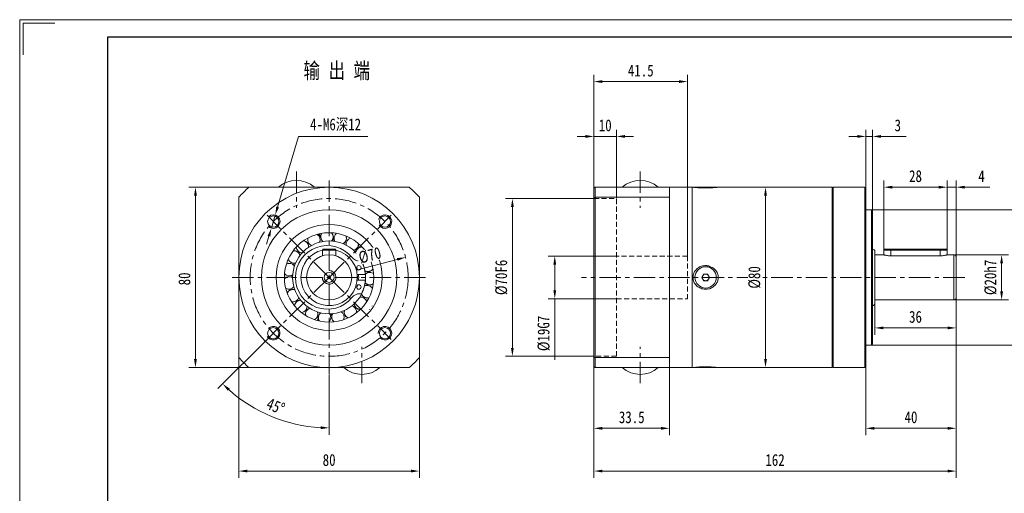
# Model space of a CAD drawing. Header units: millimetres. Extents: x -48 to 607, y -64 to 399.
# Tile 2 of 3: x -48 to 389, y 189 to 399. Entities that reach past the tile are written whole.
import ezdxf

# ---------------------------------------------------------------- set-up
doc = ezdxf.new("R2010")
doc.units = ezdxf.units.MM
doc.header["$LTSCALE"] = 1.5
doc.linetypes.add('CENTER', pattern=[10.16, 6.35, -1.27, 1.27, -1.27])
doc.linetypes.add('DASHED', pattern=[0.75, 0.5, -0.25])
doc.layers.get('0').update_dxf_attribs({"lineweight": 18})
for name, color, linetype, lineweight in [('1轮廓实线层', 7, 'Continuous', 18), ('2细线层', 4, 'Continuous', 18), ('3中心线层', 1, 'CENTER', 18), ('4虚线层', 6, 'DASHED', 18), ('7标注层', 4, 'Continuous', 18), ('细实线', 7, 'Continuous', 18)]:
    doc.layers.add(name, color=color, linetype=linetype, lineweight=lineweight)
doc.styles.add('PC_TEXTSTYLE', font='txt', dxfattribs={"width": 0.8})
doc.styles.add('TH_GBDIM', font='txt', dxfattribs={"width": 0.8})
doc.dimstyles.new('TH_GBDIM', dxfattribs={"dimscale": 1.5, "dimtxt": 3.5, "dimasz": 2.5, "dimexe": 2, "dimexo": 0, "dimgap": 1.5, "dimtad": 1, "dimdec": 1, "dimdsep": 46, "dimtxsty": 'TH_GBDIM', "dimcen": 2.5, "dimdle": 5, "dimclrd": 4, "dimclre": 4, "dimclrt": 3, "dimadec": 0, "dimazin": 2, "dimtfac": 0.714286, "dimtdec": 1, "dimtmove": 0, "dimatfit": 3, "dimfxl": 1, "dimtolj": 1, "dimarcsym": 0})

# ---------------------------------------------------------------- blocks, each defined once
blk = doc.blocks.new('*X3')
at = {"layer": '7标注层', "transparency": 16777216}
for points in [[(404.28, 310.54), (405.53, 310.54), (404.91, 314.29)], [(404.28, 258.04), (405.53, 258.04), (404.91, 254.29)]]:
    blk.add_hatch(color=4, dxfattribs=at).paths.add_polyline_path(points, flags=0)
at = {"layer": '7标注层', "color": 4, "transparency": 16777216}
for p, q in [((329.8, 314.29), (407.91, 314.29)), ((404.91, 310.54), (404.91, 258.04)), ((329.8, 254.29), (407.91, 254.29))]:
    blk.add_line(p, q, dxfattribs=at)
at = {"layer": '7标注层', "color": 3, "transparency": 16777216, "insert": (400.03, 284.29), "char_height": 5.25, "width": 28.98, "attachment_point": 5, "rotation": 90, "style": 'TH_GBDIM'}
blk.add_mtext('%%C60f6', dxfattribs=at)
blk = doc.blocks.new('*X4')
at = {"layer": '7标注层', "transparency": 16777216}
for points in [[(386.83, 290.54), (388.08, 290.54), (387.46, 294.29)], [(386.83, 278.04), (388.08, 278.04), (387.46, 274.29)]]:
    blk.add_hatch(color=4, dxfattribs=at).paths.add_polyline_path(points, flags=0)
at = {"layer": '7标注层', "color": 4, "transparency": 16777216}
for p, q in [((366.3, 294.29), (390.46, 294.29)), ((387.46, 278.04), (387.46, 290.54)), ((366.3, 274.29), (390.46, 274.29))]:
    blk.add_line(p, q, dxfattribs=at)
at = {"layer": '7标注层', "color": 3, "transparency": 16777216, "insert": (382.58, 284.29), "char_height": 5.25, "width": 28.9333, "attachment_point": 5, "rotation": 90, "style": 'TH_GBDIM'}
blk.add_mtext('%%C20h7', dxfattribs=at)
blk = doc.blocks.new('*X5')
at = {"layer": '7标注层', "transparency": 16777216}
for points in [[(170.04, 315.54), (171.29, 315.54), (170.67, 319.29)], [(170.04, 253.04), (171.29, 253.04), (170.67, 249.29)]]:
    blk.add_hatch(color=4, dxfattribs=at).paths.add_polyline_path(points, flags=0)
at = {"layer": '7标注层', "color": 4, "transparency": 16777216}
for p, q in [((206.8, 319.29), (167.67, 319.29)), ((170.67, 315.54), (170.67, 253.04)), ((206.8, 249.29), (167.67, 249.29))]:
    blk.add_line(p, q, dxfattribs=at)
at = {"layer": '7标注层', "color": 3, "transparency": 16777216, "insert": (165.79, 284.29), "char_height": 5.25, "width": 28.98, "attachment_point": 5, "rotation": 90, "style": 'TH_GBDIM'}
blk.add_mtext('%%C70F6', dxfattribs=at)
blk = doc.blocks.new('*X6')
at = {"layer": '7标注层', "transparency": 16777216}
for points in [[(203.05, 347.43), (203.05, 346.18), (206.8, 346.8)], [(220.55, 347.43), (220.55, 346.18), (216.8, 346.8)]]:
    blk.add_hatch(color=4, dxfattribs=at).paths.add_polyline_path(points, flags=0)
at = {"layer": '7标注层', "color": 4, "transparency": 16777216}
for p, q in [((206.8, 323.79), (206.8, 349.8)), ((216.8, 319.29), (216.8, 349.8)), ((203.05, 346.8), (199.3, 346.8)), ((206.8, 346.8), (216.8, 346.8)), ((220.55, 346.8), (224.3, 346.8))]:
    blk.add_line(p, q, dxfattribs=at)
at = {"layer": '7标注层', "color": 3, "transparency": 16777216, "insert": (211.8, 351.68), "char_height": 5.25, "width": 9.9867, "attachment_point": 5, "style": 'TH_GBDIM'}
blk.add_mtext('10', dxfattribs=at)
blk = doc.blocks.new('*X7')
at = {"layer": '7标注层', "transparency": 16777216}
for points in [[(210.55, 371.75), (210.55, 370.5), (206.8, 371.13)], [(244.55, 371.75), (244.55, 370.5), (248.3, 371.13)]]:
    blk.add_hatch(color=4, dxfattribs=at).paths.add_polyline_path(points, flags=0)
at = {"layer": '7标注层', "color": 4, "transparency": 16777216}
for p, q in [((206.8, 324.29), (206.8, 374.13)), ((210.55, 371.13), (244.55, 371.13)), ((248.3, 293.79), (248.3, 374.13))]:
    blk.add_line(p, q, dxfattribs=at)
at = {"layer": '7标注层', "color": 3, "transparency": 16777216, "insert": (227.55, 376), "char_height": 5.25, "width": 22.7267, "attachment_point": 5, "style": 'TH_GBDIM'}
blk.add_mtext('41.5', dxfattribs=at)
blk = doc.blocks.new('*X8')
at = {"layer": '7标注层', "transparency": 16777216}
for points in [[(210.55, 199.03), (210.55, 197.78), (206.8, 198.4)], [(363.55, 199.03), (363.55, 197.78), (367.3, 198.4)]]:
    blk.add_hatch(color=4, dxfattribs=at).paths.add_polyline_path(points, flags=0)
at = {"layer": '7标注层', "color": 4, "transparency": 16777216}
for p, q in [((367.3, 275.29), (367.3, 195.4)), ((206.8, 244.79), (206.8, 195.4)), ((210.55, 198.4), (363.55, 198.4))]:
    blk.add_line(p, q, dxfattribs=at)
at = {"layer": '7标注层', "color": 3, "transparency": 16777216, "insert": (287.05, 203.28), "char_height": 5.25, "width": 15.82, "attachment_point": 5, "style": 'TH_GBDIM'}
blk.add_mtext('162', dxfattribs=at)
blk = doc.blocks.new('*X9')
at = {"layer": '7标注层', "transparency": 16777216}
for points in [[(359.55, 324.92), (359.55, 323.67), (363.3, 324.29)], [(371.05, 324.92), (371.05, 323.67), (367.3, 324.29)]]:
    blk.add_hatch(color=4, dxfattribs=at).paths.add_polyline_path(points, flags=0)
at = {"layer": '7标注层', "color": 4, "transparency": 16777216}
for p, q in [((363.3, 296.39), (363.3, 327.29)), ((367.3, 293.29), (367.3, 327.29)), ((359.55, 324.29), (355.8, 324.29)), ((363.3, 324.29), (367.3, 324.29)), ((371.05, 324.29), (382.3, 324.29))]:
    blk.add_line(p, q, dxfattribs=at)
at = {"layer": '7标注层', "color": 3, "transparency": 16777216, "insert": (378.55, 329.17), "char_height": 5.25, "width": 5.1333, "attachment_point": 5, "style": 'TH_GBDIM'}
blk.add_mtext('4', dxfattribs=at)
blk = doc.blocks.new('*X10')
at = {"layer": '7标注层', "transparency": 16777216}
for points in [[(339.05, 324.92), (339.05, 323.67), (335.3, 324.29)], [(359.55, 324.92), (359.55, 323.67), (363.3, 324.29)]]:
    blk.add_hatch(color=4, dxfattribs=at).paths.add_polyline_path(points, flags=0)
at = {"layer": '7标注层', "color": 4, "transparency": 16777216}
for p, q in [((335.3, 296.39), (335.3, 327.29)), ((363.3, 296.39), (363.3, 327.29)), ((339.05, 324.29), (359.55, 324.29))]:
    blk.add_line(p, q, dxfattribs=at)
at = {"layer": '7标注层', "color": 3, "transparency": 16777216, "insert": (349.3, 329.17), "char_height": 5.25, "width": 10.64, "attachment_point": 5, "style": 'TH_GBDIM'}
blk.add_mtext('28', dxfattribs=at)
blk = doc.blocks.new('*X11')
at = {"layer": '7标注层', "transparency": 16777216}
for points in [[(335.05, 262.52), (335.05, 261.27), (331.3, 261.89)], [(363.55, 262.52), (363.55, 261.27), (367.3, 261.89)]]:
    blk.add_hatch(color=4, dxfattribs=at).paths.add_polyline_path(points, flags=0)
at = {"layer": '7标注层', "color": 4, "transparency": 16777216}
for p, q in [((331.3, 272.79), (331.3, 258.89)), ((367.3, 272.79), (367.3, 258.89)), ((335.05, 261.89), (363.55, 261.89))]:
    blk.add_line(p, q, dxfattribs=at)
at = {"layer": '7标注层', "color": 3, "transparency": 16777216, "insert": (349.3, 266.77), "char_height": 5.25, "width": 10.5933, "attachment_point": 5, "style": 'TH_GBDIM'}
blk.add_mtext('36', dxfattribs=at)
blk = doc.blocks.new('*X12')
at = {"layer": '7标注层', "transparency": 16777216}
for points in [[(323.55, 347.43), (323.55, 346.18), (327.3, 346.8)], [(334.05, 347.43), (334.05, 346.18), (330.3, 346.8)]]:
    blk.add_hatch(color=4, dxfattribs=at).paths.add_polyline_path(points, flags=0)
at = {"layer": '7标注层', "color": 4, "transparency": 16777216}
for p, q in [((327.3, 323.79), (327.3, 349.8)), ((330.3, 313.79), (330.3, 349.8)), ((323.55, 346.8), (319.8, 346.8)), ((327.3, 346.8), (330.3, 346.8)), ((334.05, 346.8), (345.1, 346.8))]:
    blk.add_line(p, q, dxfattribs=at)
at = {"layer": '7标注层', "color": 3, "transparency": 16777216, "insert": (341.45, 351.68), "char_height": 5.25, "width": 4.5267, "attachment_point": 5, "style": 'TH_GBDIM'}
blk.add_mtext('3', dxfattribs=at)
blk = doc.blocks.new('*X13')
at = {"layer": '7标注层', "transparency": 16777216}
for points in [[(331.05, 217.99), (331.05, 216.74), (327.3, 217.37)], [(363.55, 217.99), (363.55, 216.74), (367.3, 217.37)]]:
    blk.add_hatch(color=4, dxfattribs=at).paths.add_polyline_path(points, flags=0)
at = {"layer": '7标注层', "color": 4, "transparency": 16777216}
for p, q in [((327.3, 244.79), (327.3, 214.37)), ((367.3, 244.79), (367.3, 214.37)), ((331.05, 217.37), (363.55, 217.37))]:
    blk.add_line(p, q, dxfattribs=at)
at = {"layer": '7标注层', "color": 3, "transparency": 16777216, "insert": (347.3, 222.24), "char_height": 5.25, "width": 10.92, "attachment_point": 5, "style": 'TH_GBDIM'}
blk.add_mtext('40', dxfattribs=at)
blk = doc.blocks.new('*X14')
at = {"layer": '7标注层', "transparency": 16777216}
for points in [[(210.55, 217.99), (210.55, 216.74), (206.8, 217.37)], [(236.55, 217.99), (236.55, 216.74), (240.3, 217.37)]]:
    blk.add_hatch(color=4, dxfattribs=at).paths.add_polyline_path(points, flags=0)
at = {"layer": '7标注层', "color": 4, "transparency": 16777216}
for p, q in [((206.8, 244.29), (206.8, 214.37)), ((240.3, 244.29), (240.3, 214.37)), ((210.55, 217.37), (236.55, 217.37))]:
    blk.add_line(p, q, dxfattribs=at)
at = {"layer": '7标注层', "color": 3, "transparency": 16777216, "insert": (223.55, 222.24), "char_height": 5.25, "width": 22.4467, "attachment_point": 5, "style": 'TH_GBDIM'}
blk.add_mtext('33.5', dxfattribs=at)
blk = doc.blocks.new('*X18')
at = {"layer": '7标注层', "transparency": 16777216}
for points in [[(66.01, 315.69), (67.21, 315.34), (65.55, 311.92)], [(62.19, 302.74), (63.39, 302.39), (63.85, 306.16)]]:
    blk.add_hatch(color=4, dxfattribs=at).paths.add_polyline_path(points, flags=0)
at = {"layer": '7标注层', "color": 4, "transparency": 16777216}
for p, q in [((75.82, 346.8), (66.61, 315.51)), ((106.53, 346.8), (75.82, 346.8)), ((63.85, 306.16), (65.55, 311.92)), ((62.79, 302.56), (61.73, 298.97))]:
    blk.add_line(p, q, dxfattribs=at)
at = {"layer": '7标注层', "color": 3, "transparency": 16777216, "insert": (92.3, 351.88), "char_height": 5.25, "width": 46.62, "attachment_point": 5, "style": 'TH_GBDIM'}
blk.add_mtext('4-M6深12', dxfattribs=at)
blk = doc.blocks.new('*X23')
at = {"layer": '7标注层', "transparency": 16777216}
for points in [[(53.2, 199.03), (53.2, 197.78), (49.45, 198.4)], [(125.7, 199.03), (125.7, 197.78), (129.45, 198.4)]]:
    blk.add_hatch(color=4, dxfattribs=at).paths.add_polyline_path(points, flags=0)
at = {"layer": '7标注层', "color": 4, "transparency": 16777216}
for p, q in [((49.45, 248.76), (49.45, 195.4)), ((129.45, 248.76), (129.45, 195.4)), ((53.2, 198.4), (125.7, 198.4))]:
    blk.add_line(p, q, dxfattribs=at)
at = {"layer": '7标注层', "color": 3, "transparency": 16777216, "insert": (89.45, 203.28), "char_height": 5.25, "width": 10.8267, "attachment_point": 5, "style": 'TH_GBDIM'}
blk.add_mtext('80', dxfattribs=at)
blk = doc.blocks.new('*X24')
at = {"layer": '7标注层', "transparency": 16777216}
for points in [[(29.58, 320.54), (30.83, 320.54), (30.21, 324.29)], [(29.58, 248.04), (30.83, 248.04), (30.21, 244.29)]]:
    blk.add_hatch(color=4, dxfattribs=at).paths.add_polyline_path(points, flags=0)
at = {"layer": '7标注层', "color": 4, "transparency": 16777216}
for p, q in [((53.92, 324.29), (27.21, 324.29)), ((30.21, 320.54), (30.21, 248.04)), ((53.92, 244.29), (27.21, 244.29))]:
    blk.add_line(p, q, dxfattribs=at)
at = {"layer": '7标注层', "color": 3, "transparency": 16777216, "insert": (25.33, 283.63), "char_height": 5.25, "width": 10.8267, "attachment_point": 5, "rotation": 90, "style": 'TH_GBDIM'}
blk.add_mtext('80', dxfattribs=at)
blk = doc.blocks.new('*X26')
at = {"transparency": 16777216}
for points in [[(44.54, 234.05), (45.4, 234.96), (42.24, 237.08)], [(85.72, 218.26), (85.68, 217.01), (89.45, 217.53)]]:
    blk.add_hatch(color=4, dxfattribs=at).paths.add_polyline_path(points, flags=0)
at = {"color": 4, "transparency": 16777216}
for p, q in [((61.92, 256.76), (40.12, 234.96)), ((89.45, 241.29), (89.45, 214.53))]:
    blk.add_line(p, q, dxfattribs=at)
blk.add_arc((89.45, 284.29), 66.76, 228.2188, 266.7812, dxfattribs=at)
at = {"color": 3, "transparency": 16777216, "insert": (65.77, 227.12), "char_height": 5.25, "width": 18.8557, "attachment_point": 5, "rotation": 337.5, "style": 'TH_GBDIM'}
blk.add_mtext('45%%D', dxfattribs=at)
blk = doc.blocks.new('*X28')
at = {"layer": '7标注层', "transparency": 16777216}
for points in [[(282.21, 320.54), (283.46, 320.54), (282.84, 324.29)], [(282.21, 248.04), (283.46, 248.04), (282.84, 244.29)]]:
    blk.add_hatch(color=4, dxfattribs=at).paths.add_polyline_path(points, flags=0)
at = {"layer": '7标注层', "color": 4, "transparency": 16777216}
for p, q in [((280.24, 324.29), (285.84, 324.29)), ((282.84, 320.54), (282.84, 248.04)), ((280.24, 244.29), (285.84, 244.29))]:
    blk.add_line(p, q, dxfattribs=at)
at = {"layer": '7标注层', "color": 3, "transparency": 16777216, "insert": (277.96, 284.29), "char_height": 5.25, "width": 17.08, "attachment_point": 5, "rotation": 90, "style": 'TH_GBDIM'}
blk.add_mtext('%%C80', dxfattribs=at)
blk = doc.blocks.new('*X29')
at = {"layer": '7标注层', "transparency": 16777216}
for points in [[(188.81, 289.99), (190.06, 289.99), (189.44, 293.74)], [(188.81, 278.59), (190.06, 278.59), (189.44, 274.84)]]:
    blk.add_hatch(color=4, dxfattribs=at).paths.add_polyline_path(points, flags=0)
at = {"layer": '7标注层', "color": 4, "transparency": 16777216}
for p, q in [((216.8, 293.74), (186.44, 293.74)), ((189.44, 289.99), (189.44, 278.59)), ((216.8, 274.84), (186.44, 274.84)), ((189.44, 274.84), (189.44, 247.79))]:
    blk.add_line(p, q, dxfattribs=at)
at = {"layer": '7标注层', "color": 3, "transparency": 16777216, "insert": (184.56, 259.44), "char_height": 5.25, "width": 28.9333, "attachment_point": 5, "rotation": 90, "style": 'TH_GBDIM'}
blk.add_mtext('%%C19G7', dxfattribs=at)
blk = doc.blocks.new('*X30')
at = {"layer": '7标注层', "transparency": 16777216}
blk.add_hatch(color=4, dxfattribs=at).paths.add_polyline_path([(119.51, 292.85), (119.83, 291.64), (123.29, 293.2)], flags=0)
at = {"layer": '7标注层', "color": 4, "transparency": 16777216}
blk.add_line((101.44, 287.45), (119.67, 292.24), dxfattribs=at)
at = {"layer": '7标注层', "color": 3, "transparency": 16777216, "insert": (107.5, 294.08), "char_height": 5.25, "width": 19.1456, "attachment_point": 5, "rotation": 14.7469, "style": 'TH_GBDIM'}
blk.add_mtext('%%C70', dxfattribs=at)

msp = doc.modelspace()

# ---------------------------------------------------------------- linework, layer by layer
at = {"color": 7, "linetype": 'Continuous', "lineweight": 15}
for p, q in [((84.732499, 324.290302), (84.732499, 324.011442)), ((84.732499, 324.290302), (89.447499, 324.290302)), ((89.447499, 324.290302), (94.162499, 324.290302)), ((94.162499, 324.290302), (94.162499, 324.011442)), ((206.796849, 319.627961), (206.796849, 323.790303)), ((207.29685, 324.290304), (207.29685, 319.818462)), ((240.296846, 324.290304), (207.29685, 324.290304)), ((240.296846, 324.290304), (240.296846, 319.818462)), ((250.296848, 284.290303), (250.296848, 324.290304)), ((250.296848, 244.290302), (250.296848, 324.290304)), ((251.581848, 324.290304), (251.581848, 324.19057)), ((251.581848, 324.290304), (253.939347, 324.290304)), ((253.939347, 324.290304), (261.011848, 324.290304)), ((261.011848, 324.290304), (261.011848, 324.190082)), ((312.296848, 244.290302), (312.296848, 324.290304)), ((312.796849, 324.290304), (312.796849, 284.290303)), ((326.796847, 244.290302), (326.796847, 324.290304)), ((327.296848, 323.790303), (327.296848, 244.790303)), ((49.447498, 319.81846), (49.447498, 289.076533)), ((129.4475, 319.81846), (129.4475, 289.129875)), ((206.796849, 248.952644), (206.796849, 319.627961)), ((207.29685, 319.818462), (240.296846, 319.818462)), ((207.29685, 319.818462), (207.29685, 248.762144)), ((240.296846, 284.290303), (240.296846, 319.818462)), ((329.79685, 254.290304), (329.79685, 314.290302)), ((330.296847, 313.790303), (330.296847, 254.790305)), ((86.847499, 296.790303), (86.447499, 296.390304)), ((86.847499, 296.790303), (92.047499, 296.790303)), ((92.047499, 296.790303), (92.447499, 296.390304)), ((335.696849, 296.790303), (338.296848, 296.790303)), ((338.296848, 296.790303), (338.296848, 296.390303)), ((338.296848, 296.790303), (360.296848, 296.790303)), ((360.296848, 296.390303), (360.296848, 296.790303)), ((360.296848, 296.790303), (362.896847, 296.790303)), ((92.447499, 296.390304), (86.447499, 296.390304)), ((86.447499, 296.390304), (86.447499, 293.829696)), ((92.447499, 296.390304), (92.447499, 293.829696)), ((110.650387, 292.941749), (110.695296, 293.095478)), ((331.296849, 295.790303), (331.296849, 284.290303)), ((335.29685, 296.390303), (335.29685, 294.290303)), ((338.296848, 296.390303), (335.29685, 296.390303)), ((360.296848, 296.390303), (338.296848, 296.390303)), ((338.296848, 296.390303), (338.296848, 293.829695)), ((360.296848, 293.829695), (338.296848, 293.829695)), ((363.296847, 296.390303), (360.296848, 296.390303)), ((360.296848, 296.390303), (360.296848, 293.829695)), ((363.296847, 296.390303), (363.296847, 294.290303)), ((366.296845, 284.290303), (366.296845, 294.290303)), ((367.296847, 293.290303), (367.296847, 284.290303)), ((49.447498, 284.290303), (49.447498, 289.005303)), ((103.766718, 291.540304), (103.036151, 291.540304)), ((129.4475, 289.005303), (129.4475, 284.290303)), ((49.447498, 279.575303), (49.447498, 284.290303)), ((73.25805, 285.428525), (73.300742, 285.092407)), ((101.884842, 285.540303), (105.448749, 285.540303)), ((107.65316, 286.987577), (107.173272, 286.522795)), ((108.972412, 287.774395), (108.612648, 287.614849)), ((129.4475, 284.290303), (129.4475, 279.575303)), ((240.296846, 248.762144), (240.296846, 284.290303)), ((250.296848, 244.290302), (250.296848, 284.290303)), ((254.564798, 284.290303), (255.430823, 285.790303)), ((255.430823, 282.790303), (254.564798, 284.290303)), ((255.430823, 285.790303), (257.162874, 285.790303)), ((257.162874, 285.790303), (258.028898, 284.290303)), ((258.028898, 284.290303), (257.162874, 282.790303)), ((312.796849, 284.290303), (312.796849, 244.290302)), ((331.296849, 284.290303), (331.296849, 272.790303)), ((366.296845, 274.290303), (366.296845, 284.290303)), ((367.296847, 284.290303), (367.296847, 275.290303)), ((49.447498, 279.450732), (49.447498, 248.762146)), ((105.448749, 283.040303), (101.884842, 283.040303)), ((129.4475, 279.504074), (129.4475, 248.762146)), ((257.162874, 282.790303), (255.430823, 282.790303)), ((103.036151, 277.040303), (103.766718, 277.040303)), ((108.581491, 271.527454), (108.567283, 271.686976)), ((206.796849, 244.790303), (206.796849, 248.952644)), ((240.296846, 248.762144), (207.29685, 248.762144)), ((207.29685, 248.762144), (207.29685, 244.290302)), ((240.296846, 248.762144), (240.296846, 244.290302)), ((84.732499, 244.569164), (84.732499, 244.290304)), ((94.162499, 244.569164), (94.162499, 244.290304)), ((251.581848, 244.390043), (251.581848, 244.290302)), ((261.011848, 244.390095), (261.011848, 244.290302)), ((89.447499, 244.290304), (84.732499, 244.290304)), ((94.162499, 244.290304), (89.447499, 244.290304)), ((207.29685, 244.290302), (240.296846, 244.290302)), ((261.011848, 244.290302), (251.581848, 244.290302))]:
    msp.add_line(p, q, dxfattribs=at)
for points in [[(85.090933, 303.639243), (85.313527, 303.203553), (85.734002, 302.590929)], [(91.060053, 301.097423), (91.080132, 301.10468), (91.616907, 301.338248)], [(91.689241, 300.927719), (91.52567, 300.85255), (90.743715, 300.581819)], [(109.919575, 294.773341), (109.835538, 294.813199), (109.77337, 294.838714)], [(101.678994, 288.980775), (102.058108, 287.837494), (102.107412, 287.65729)], [(72.916304, 284.349092), (72.923382, 284.608939), (72.882937, 285.229014)], [(73.283192, 284.014096), (73.232238, 284.051983), (72.99306, 284.207303)], [(101.884842, 283.040303), (101.947498, 284.290303), (101.884842, 285.540303)], [(106.549193, 286.387379), (106.643433, 286.512312), (106.895885, 286.812459)], [(109.216597, 285.88526), (109.097433, 285.98053), (108.816555, 286.166721)], [(102.107412, 280.923317), (101.780819, 279.874512), (101.678994, 279.599831)], [(106.261589, 280.720551), (106.176094, 280.872369), (105.939461, 281.371608)], [(106.514657, 281.087359), (106.592078, 280.947932), (106.756866, 280.682915)], [(89.612334, 268.11079), (90.080319, 268.015029), (90.747944, 267.796777)], [(90.615521, 267.418826), (90.442933, 267.485459), (89.911356, 267.644616)], [(107.338662, 269.996378), (107.404599, 270.009337), (107.494778, 270.032121)], [(84.12119, 265.185552), (84.260342, 265.462151), (84.626689, 266.043274)], [(84.752687, 265.514212), (84.676327, 265.386587), (84.514051, 265.080354)]]:
    msp.add_lwpolyline(points, dxfattribs=at)
for centre, radius in [((89.447499, 284.290303), 40), ((89.447499, 284.290303), 30), ((64.698762, 309.039041), 2.5), ((114.196236, 309.039041), 2.5), ((89.447499, 284.290303), 23.5), ((89.447499, 284.290303), 19.833333), ((89.447499, 284.290303), 16.166667), ((89.447499, 284.290303), 10), ((102.57676, 288.540303), 1), ((256.296848, 284.290303), 4.715), ((102.57676, 280.040303), 1), ((64.698762, 259.541566), 2.5), ((114.196236, 259.541566), 2.5)]:
    msp.add_circle(centre, radius, dxfattribs=at)
msp.add_circle((89.447499, 284.290303), 2.2)
for centre, radius, start, end in [((74.947499, 315.123637), 12.166667, 48.88790956, 131.11209044), ((227.296848, 315.123636), 12.166667, 48.88790956, 131.11209044), ((89.447499, 284.290303), 53.5, 131.61160919, 138.38839081), ((89.447499, 284.290303), 53.5, 41.61160919, 48.38839081), ((82.68183, 300.970403), 2.75, 163.45254765, 247.24026097), ((82.68183, 300.970403), 2.75, 336.9159865, 59.97286058), ((82.781859, 301.010628), 2.75, 336.57280494, 60.36051826), ((89.447499, 305.590303), 5.1735, 203.27715433, 224.02528144), ((88.464432, 302.263438), 2.75, 144.50517923, 228.29289255), ((88.464432, 302.263438), 2.75, 317.96861808, 41.7563314), ((88.572102, 302.269004), 2.75, 317.62543652, 41.41314984), ((94.353565, 301.608805), 2.75, 125.5578108, 209.34552413), ((94.353565, 301.608805), 2.75, 299.02124966, 22.80896298), ((94.457208, 301.579109), 2.75, 298.6780681, 22.46578142), ((99.711049, 299.077444), 2.75, 106.61044238, 190.39815571), ((88.617499, 284.290303), 14.1, 39.17716711, 320.82283289), ((77.632393, 297.86982), 2.75, 182.39991607, 266.18762939), ((77.632393, 297.86982), 2.75, 59.97286058, 79.65106824), ((77.713941, 297.940345), 2.75, 355.52017336, 79.30788668), ((77.632393, 297.86982), 2.75, 355.86335492, 59.97286058), ((99.711049, 299.077444), 2.75, 280.07388124, 3.86159456), ((99.799434, 299.015704), 2.75, 279.73069968, 3.518413), ((103.956319, 294.943667), 2.75, 87.66307396, 171.45078728), ((330.296848, 295.790303), 1, 0, 90), ((73.863306, 293.297686), 2.75, 59.97286058, 98.59843666), ((73.917537, 293.390868), 2.75, 14.46754178, 98.2552551), ((73.863306, 293.297686), 2.75, 14.81072334, 59.97286058), ((89.447499, 284.290303), 12.5, 103.66981248, 180), ((89.447499, 284.290303), 12.5, 180, 76.33018752), ((103.03615, 296.040303), 4.5, 219.17716711, 270), ((103.956319, 294.943667), 2.75, 261.12651281, 344.91422614), ((104.019868, 294.856573), 2.75, 260.78333126, 323.90213764), ((106.629332, 289.655432), 2.75, 68.71570554, 152.50341886), ((109.235074, 293.438629), 3, 180.65092737, 200.30517828), ((366.296848, 293.290303), 1, 360, 90), ((71.783009, 287.749462), 2.75, 59.97286058, 117.54580508), ((71.804044, 287.855204), 2.75, 33.4149102, 117.20262352), ((73.863306, 293.297686), 2.75, 201.34728449, 285.13499781), ((71.783009, 287.749462), 2.75, 33.75809176, 59.97286058), ((89.447499, 284.290303), 16.05, 4.46681152, 26.85366688), ((106.629332, 289.655432), 2.75, 242.17914439, 325.96685772), ((106.661159, 289.552423), 2.75, 241.83596283, 325.62367616), ((71.602494, 281.933227), 2.75, 52.36227862, 136.14999195), ((71.616932, 281.826385), 2.75, 59.97286058, 136.4931735), ((71.783009, 287.749462), 2.75, 220.29465291, 304.08236623), ((89.447499, 284.290303), 13.1, 354.52451493, 5.47548507), ((107.440427, 283.785802), 2.75, 59.97286058, 133.55605044), ((256.296848, 284.290303), 1.5, 150, 210), ((256.296848, 284.290303), 1.5, 90, 150), ((256.296848, 284.290303), 1.5, 30, 90), ((256.296848, 284.290303), 1.5, 330, 30), ((71.616932, 281.826385), 2.75, 239.24202133, 323.02973465), ((89.447499, 284.290303), 16.05, 333.14633312, 355.53318848), ((106.30171, 277.970843), 2.75, 59.97286058, 114.60868202), ((107.437083, 283.678041), 2.75, 222.88859441, 306.67630774), ((107.440427, 283.785802), 2.75, 223.23177597, 307.01948929), ((106.30171, 277.970843), 2.75, 30.8209687, 59.97286058), ((256.296848, 284.290303), 1.5, 210, 270), ((256.296848, 284.290303), 1.5, 270, 330), ((73.334727, 276.266677), 2.75, 71.30964705, 155.09736037), ((73.383075, 276.170311), 2.75, 71.6528286, 155.44054193), ((73.383075, 276.170311), 2.75, 258.18938975, 341.97710307), ((103.03615, 272.540303), 4.5, 90, 140.82283289), ((103.336577, 272.840696), 2.75, 59.97286058, 95.6613136), ((106.263556, 277.870006), 2.75, 203.94122599, 287.72893931), ((106.30171, 277.970843), 2.75, 204.28440755, 288.07212087), ((103.336577, 272.840696), 2.75, 11.87360028, 59.97286058), ((366.296848, 275.290303), 1, 270, 360), ((76.813029, 271.46961), 2.75, 90.25701547, 174.04472879), ((76.890047, 271.394165), 2.75, 90.60019703, 174.38791035), ((76.890047, 271.394165), 2.75, 277.13675817, 0.92447149), ((81.660472, 268.061865), 2.75, 109.20438389, 192.99209721), ((81.757813, 268.015515), 2.75, 109.54756545, 193.33527877), ((98.866347, 268.951291), 2.75, 59.97286058, 76.71394518), ((98.866347, 268.951291), 2.75, 352.92623186, 59.97286058), ((103.267749, 272.757711), 2.75, 184.99385757, 268.05073165), ((103.336577, 272.840696), 2.75, 185.33703913, 269.12475245), ((107.082432, 271.474332), 3, 98.00338283, 116.3980507), ((330.296848, 272.790303), 1, 270, 0), ((81.757813, 268.015515), 2.75, 296.08412659, 19.87183992), ((87.351759, 266.412723), 2.75, 128.15175231, 211.93946563), ((87.458877, 266.400491), 2.75, 128.49493387, 212.28264719), ((87.458877, 266.400491), 2.75, 315.03149502, 38.81920834), ((93.270153, 266.700894), 2.75, 147.09912073, 230.88683405), ((93.375438, 266.724106), 2.75, 147.44230229, 231.23001561), ((93.375438, 266.724106), 2.75, 333.97886344, 57.76657676), ((98.774303, 268.895151), 2.75, 166.04648915, 249.83420247), ((98.866347, 268.951291), 2.75, 166.38967071, 250.17738403), ((89.447499, 284.290303), 53.5, 221.61160919, 228.38839081), ((89.447499, 284.290303), 53.5, 311.61160919, 318.38839081), ((103.947499, 253.45697), 12.166667, 228.88790956, 311.11209044), ((227.296848, 253.456969), 12.166667, 228.88790956, 311.11209044)]:
    msp.add_arc(centre, radius, start, end, dxfattribs=at)
at = {"color": 4}
msp.add_arc((89.447499, 284.290303), 3, 179.99451282, 90, dxfattribs=at)
at = {"color": 7, "linetype": 'Continuous', "lineweight": 15}
for points, knots in [([(53.91934, 324.290302), (55.782443, 324.290302), (59.511901, 324.290302), (65.222047, 324.290302), (71.033345, 324.290302), (76.337772, 324.290302), (80.875216, 324.290302), (83.436419, 324.290302), (84.607927, 324.290302)], [0, 0, 0, 0, 5.8461409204, 11.7024874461, 17.521224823, 23.3377627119, 27.3262802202, 30.6885872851, 30.6885872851, 30.6885872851, 30.6885872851]), ([(94.233729, 324.290302), (94.489767, 324.290302), (96.225434, 324.290302), (99.413108, 324.290302), (103.823139, 324.290302), (108.21826, 324.290302), (112.59741, 324.290302), (116.84415, 324.290302), (120.972296, 324.290302), (123.640807, 324.290302), (124.975658, 324.290302)], [0, 0, 0, 0, 0.7327971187, 4.9675877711, 9.1981096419, 13.5826298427, 17.9708838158, 22.3575499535, 26.5478700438, 30.7419290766, 30.7419290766, 30.7419290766, 30.7419290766]), ([(260.133836, 324.107139), (259.703573, 324.073657), (259.021903, 324.020611), (257.91584, 323.96996), (256.976106, 323.945477), (255.995804, 323.941203), (255.018708, 323.95851), (254.065225, 323.996036), (253.186882, 324.048681), (252.396363, 324.110646), (251.745057, 324.172112), (251.231416, 324.227059), (250.894179, 324.266247), (250.71421, 324.28816), (250.714201, 324.288172), (250.714198, 324.288177)], [0, 0, 0, 0, 1.1910854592, 1.8870519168, 2.6018665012, 3.3219188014, 4.0624216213, 4.7892361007, 5.5378299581, 6.2513180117, 6.987584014, 7.6656947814, 8.3663224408, 8.9992560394, 9.4382914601, 9.4382914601, 9.4382914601, 9.4382914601]), ([(261.881664, 324.288441), (261.881604, 324.288434), (261.881453, 324.288416), (261.721164, 324.268811), (261.425402, 324.234492), (260.936938, 324.180303), (260.437037, 324.134761), (260.133836, 324.107139)], [0, 0, 0, 0, 0.2238990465, 0.5669366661, 0.8966800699, 1.2353133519, 1.7572983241, 1.7572983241, 1.7572983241, 1.7572983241]), ([(338.296848, 293.829695), (337.96823, 293.839891), (337.311362, 293.860272), (336.428632, 294.002052), (335.748399, 294.158721), (335.342378, 294.276486), (335.334258, 294.279106), (335.330929, 294.28018)], [0, 0, 0, 0, 0.6266800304, 1.2526593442, 1.8966368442, 2.5536602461, 3.0101796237, 3.0101796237, 3.0101796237, 3.0101796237]), ([(363.262768, 294.28018), (363.272787, 294.283152), (363.316907, 294.296241), (363.069499, 294.222), (362.542342, 294.083276), (361.736147, 293.924152), (360.935943, 293.838778), (360.445183, 293.831803), (360.296848, 293.829695)], [0, 0, 0, 0, 0.1839683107, 0.8100829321, 1.4437009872, 2.1017180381, 2.7657329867, 3.0533784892, 3.0533784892, 3.0533784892, 3.0533784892]), ([(260.133836, 288.113865), (260.326936, 287.927884), (260.713095, 287.555964), (261.199374, 286.870125), (261.586087, 286.087316), (261.832961, 285.231919), (261.919718, 284.364489), (261.860956, 283.521503), (261.659733, 282.710738), (261.332735, 281.945964), (260.881242, 281.240752), (260.311091, 280.598013), (259.631867, 280.044806), (258.845026, 279.586231), (257.976377, 279.253792), (257.035816, 279.056035), (256.062462, 279.015271), (255.079495, 279.134089), (254.127799, 279.418814), (253.23886, 279.857246), (252.446051, 280.441952), (251.780577, 281.140073), (251.262529, 281.93496), (250.906149, 282.775999), (250.714557, 283.647645), (250.67645, 284.505204), (250.788025, 285.341995), (251.030372, 286.137213), (251.40238, 286.881427), (251.894635, 287.569933), (252.501556, 288.179686), (253.221664, 288.70715), (254.034742, 289.120733), (254.93489, 289.412381), (255.88611, 289.555199), (256.870185, 289.544495), (257.842261, 289.364621), (260.133836, 288.113865), (260.133836, 288.113865)], [0, 0, 0, 0, 0.8035781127, 1.6069749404, 2.5095036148, 3.411769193, 4.260469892, 5.1091600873, 5.9310678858, 6.7531437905, 7.5931402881, 8.433360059, 9.3225622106, 10.2119524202, 11.1558491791, 12.0998418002, 13.0807210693, 14.0615872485, 15.0534257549, 16.0451043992, 17.0208377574, 17.9962404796, 18.9252517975, 19.8539301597, 20.7203958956, 21.5867661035, 22.412505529, 23.2383699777, 24.0679323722, 24.8977116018, 25.7687660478, 26.6400270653, 27.5669788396, 28.4940631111, 29.4655704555, 30.4371046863, 31.4282018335, 34.0490625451, 34.0490625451, 34.0490625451, 34.0490625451]), ([(250.711998, 244.292157), (250.707428, 244.291599), (250.686484, 244.289039), (250.793429, 244.302169), (251.026106, 244.329903), (251.400264, 244.372063), (251.890168, 244.422696), (252.498226, 244.478297), (253.215382, 244.533474), (254.030603, 244.582412), (254.926786, 244.619099), (255.881476, 244.638403), (256.860957, 244.636855), (257.837747, 244.613711), (258.985996, 244.562627), (259.695206, 244.507538), (260.133836, 244.473467)], [0, 0, 0, 0, 0.1693818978, 0.7763100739, 1.4007293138, 2.0112151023, 2.637829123, 3.2790660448, 3.936781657, 4.6188850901, 5.3190266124, 6.0333778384, 6.7676348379, 7.4958078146, 8.2453599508, 9.4604358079, 9.4604358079, 9.4604358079, 9.4604358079]), ([(260.133836, 244.473467), (260.325019, 244.456502), (260.711735, 244.422186), (261.194113, 244.371913), (261.588341, 244.327579), (261.820194, 244.29973), (261.916082, 244.287956), (261.892226, 244.290869), (261.889979, 244.291144)], [0, 0, 0, 0, 0.3258746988, 0.659163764, 1.0233798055, 1.3994986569, 1.7423320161, 1.777977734, 1.777977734, 1.777977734, 1.777977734]), ([(84.66127, 244.290304), (83.556299, 244.290304), (81.103577, 244.290304), (77.297266, 244.290304), (73.252297, 244.290304), (69.219311, 244.290304), (64.633348, 244.290304), (59.515429, 244.290304), (55.78599, 244.290304), (53.91934, 244.290304)], [0, 0, 0, 0, 3.1707481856, 7.0381583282, 11.0367695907, 15.0387269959, 19.0390732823, 24.8844424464, 30.7419294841, 30.7419294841, 30.7419294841, 30.7419294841]), ([(124.975658, 244.290304), (123.641932, 244.290304), (120.97343, 244.290304), (116.890575, 244.290304), (112.735466, 244.290304), (108.499342, 244.290304), (104.157094, 244.290304), (99.703482, 244.290304), (96.389591, 244.290304), (94.57402, 244.290304), (94.28707, 244.290304)], [0, 0, 0, 0, 4.1902664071, 8.3838321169, 12.6301240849, 16.8778536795, 21.1222829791, 25.4925203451, 29.8673535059, 30.6885875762, 30.6885875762, 30.6885875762, 30.6885875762])]:
    msp.add_open_spline(points, degree=3, knots=knots, dxfattribs=at)
for points in [[(206.796849, 323.790303), (207.29685, 324.290304)], [(250.296848, 324.290304), (240.296846, 324.290304)], [(250.714198, 324.290304), (250.296848, 324.290304)], [(312.296848, 324.290304), (261.881664, 324.290304)], [(312.796849, 324.290304), (312.296848, 323.790303)], [(326.796847, 324.290304), (312.796849, 324.290304)], [(327.296848, 323.790303), (326.796847, 324.290304)], [(206.796849, 319.627961), (207.29685, 319.818462)], [(329.79685, 314.290302), (327.296848, 314.290302)], [(330.296847, 313.790303), (329.79685, 314.290302)], [(335.696849, 296.790303), (335.29685, 296.390303)], [(363.296847, 296.390303), (362.896847, 296.790303)], [(335.29685, 294.290303), (331.296849, 294.290303)], [(366.296845, 294.290303), (363.296847, 294.290303)], [(49.726362, 289.005303), (49.447498, 289.005303)], [(129.4475, 289.005303), (129.168636, 289.005303)], [(49.447498, 279.575303), (49.726362, 279.575303)], [(129.168636, 279.575303), (129.4475, 279.575303)], [(331.296849, 274.290303), (366.296845, 274.290303)], [(327.296848, 254.290304), (329.79685, 254.290304)], [(329.79685, 254.290304), (330.296847, 254.790305)], [(206.796849, 248.952644), (207.29685, 248.762144)], [(207.29685, 244.290302), (206.796849, 244.790303)], [(312.296848, 244.790303), (312.796849, 244.290302)], [(326.796847, 244.290302), (327.296848, 244.790303)], [(240.296846, 244.290302), (250.296848, 244.290302)], [(250.296848, 244.290302), (250.711998, 244.290302)], [(261.889979, 244.290302), (312.296848, 244.290302)], [(312.796849, 244.290302), (326.796847, 244.290302)]]:
    msp.add_open_spline(points, degree=1, dxfattribs=at)
at = {"layer": '2细线层'}
for centre, start, end in [((64.698762, 309.039041), 227.45628572, 135), ((114.196236, 309.039041), 213.12653828, 163.02904419), ((64.698762, 259.541566), 208.26801442, 132.54371428), ((114.196236, 259.541566), 222.54371428, 181.31411335)]:
    msp.add_arc(centre, 3, start, end, dxfattribs=at)
at = {"layer": '3中心线层'}
for p, q in [((74.947499, 331.256423), (74.947499, 315.123637)), ((89.447499, 327.290303), (89.447499, 241.290303)), ((227.296848, 331.256423), (227.296848, 315.123636)), ((89.447499, 284.290303), (61.917854, 311.819948)), ((89.447499, 284.290303), (116.977144, 311.819948)), ((46.447499, 284.290303), (132.447499, 284.290303)), ((89.447499, 284.290303), (61.917854, 256.760658)), ((89.447499, 284.290303), (116.977144, 256.760658)), ((371.12722, 284.290303), (201.256229, 284.290303)), ((103.947499, 237.324183), (103.947499, 253.45697)), ((227.296848, 237.324183), (227.296848, 253.45697))]:
    msp.add_line(p, q, dxfattribs=at)
msp.add_circle((89.447499, 284.290303), 35, dxfattribs=at)
at = {"layer": '4虚线层', "lineweight": 15, "ltscale": 3}
for p, q in [((206.796849, 319.290303), (216.796855, 319.290303)), ((216.796855, 249.290304), (216.796855, 319.290303)), ((248.296851, 293.737524), (216.796855, 293.737524)), ((248.296851, 293.790302), (248.296851, 274.843081)), ((216.796855, 274.843081), (248.296851, 274.843081)), ((216.796855, 249.290304), (206.796849, 249.290304))]:
    msp.add_line(p, q, dxfattribs=at)
at = {"layer": '细实线', "color": 3}
msp.add_lwpolyline([(-46.123573, 382.996955), (-46.123573, 397.024601), (-32.095926, 397.024601)], dxfattribs=at)

# ---------------------------------------------------------------- texts
at = {"color": 3, "insert": (78.080835, 379.508002), "char_height": 7, "width": 31.20916488, "attachment_point": 1, "style": 'PC_TEXTSTYLE'}
msp.add_mtext('输 出 端', dxfattribs=at)

# ---------------------------------------------------------------- dimensions: what is measured, and where the dimension line sits
dim = msp.add_angular_dim_2l(base=(63.8996, 222.61222), line1=((89.447499, 284.290303), (61.917854, 256.760658)), line2=((89.447499, 327.290303), (89.447499, 241.290303)), dimstyle='TH_GBDIM', override={"dimtad": 1, "dimtih": 0, "dimtoh": 0, "dimsah": 1, "dimtdec": 0, "dimtzin": 8})
dim.commit()
dim.dimension.update_dxf_attribs({"geometry": '*X26', "text_midpoint": (65.765182, 227.116133)})
at = {"layer": '7标注层'}
for base, p1, p2, override, picture, middle in [((248.296851, 371.129142), (206.796849, 324.290302), (248.296851, 293.790302), {"dimdec": 5, "dimsah": 1, "dimtzin": 0}, '*X7', (227.54685, 371.129142)), ((216.796855, 346.802464), (206.796849, 323.790303), (216.796855, 319.290303), {"dimdec": 0, "dimsah": 1, "dimtzin": 0}, '*X6', (211.796852, 346.802464)), ((363.296847, 324.290304), (367.296847, 293.290303), (363.296847, 296.390303), {"dimdec": 5, "dimsah": 1, "dimtzin": 0}, '*X9', (378.546847, 324.290304)), ((129.447499, 198.400463), (49.447498, 248.762146), (129.447499, 248.762145), {"dimsah": 1, "dimtzin": 0}, '*X23', (89.447498, 198.400463)), ((367.296847, 217.365082), (327.296845, 244.790304), (367.296847, 244.790304), {"dimdec": 5, "dimsah": 1, "dimtzin": 0}, '*X13', (347.296846, 217.365082)), ((240.29685, 217.365082), (206.796849, 244.290303), (240.29685, 244.290303), {"dimdec": 5, "dimsah": 1, "dimtzin": 0}, '*X14', (223.54685, 217.365082))]:
    dim = msp.add_linear_dim(base=base, p1=p1, p2=p2, dimstyle='TH_GBDIM', override=override, dxfattribs=at)
    dim.commit()
    dim.dimension.update_dxf_attribs({"geometry": picture, "text_midpoint": middle, "dimtype": 160})
dim = msp.add_diameter_dim_2p(p1=(63.850967, 306.161326), p2=(65.546557, 311.916756), text='4-M6深12', dimstyle='TH_GBDIM', override={"dimtoh": 1, "dimdec": 0, "dimpost": '%%C<>', "dimsah": 1, "dimtzin": 0}, dxfattribs=at)
dim.commit()
dim.dimension.update_dxf_attribs({"geometry": '*X18', "text_midpoint": (75.82413, 346.802464), "dimtype": 163})
for base, p1, p2, picture, middle in [((330.296843, 346.802464), (327.296845, 323.790304), (330.296843, 313.790303), '*X12', (341.446843, 351.677464)), ((363.296847, 324.290304), (335.296846, 296.390303), (363.296847, 296.390303), '*X10', (349.296846, 329.165304)), ((367.296847, 261.892292), (331.296845, 272.790302), (367.296847, 272.790302), '*X11', (349.296846, 266.767292))]:
    dim = msp.add_linear_dim(base=base, p1=p1, p2=p2, dimstyle='TH_GBDIM', override={"dimdec": 5, "dimsah": 1, "dimtzin": 0}, dxfattribs=at)
    dim.commit()
    dim.dimension.update_dxf_attribs({"geometry": picture, "text_midpoint": middle})
dim = msp.add_linear_dim(base=(30.20774, 244.290303), p1=(53.919341, 324.290303), p2=(53.919341, 244.290303), angle=90, dimstyle='TH_GBDIM', override={"dimsah": 1, "dimtzin": 0}, dxfattribs=at)
dim.commit()
dim.dimension.update_dxf_attribs({"geometry": '*X24', "text_midpoint": (30.20774, 283.626731), "dimtype": 160})
for base, p1, p2, text, override, picture, middle in [((170.667954, 249.290304), (206.796849, 319.290303), (206.796849, 249.290304), '%%C<>F6', {"dimdec": 0, "dimsah": 1, "dimtzin": 0}, '*X5', (170.667954, 284.290303)), ((387.455162, 294.290303), (366.296845, 274.290303), (366.296845, 294.290303), '%%C<>h7', {"dimdec": 5, "dimsah": 1, "dimtzin": 0}, '*X4', (387.455162, 284.290303))]:
    dim = msp.add_linear_dim(base=base, p1=p1, p2=p2, angle=90, text=text, dimstyle='TH_GBDIM', override=override, dxfattribs=at)
    dim.commit()
    dim.dimension.update_dxf_attribs({"geometry": picture, "text_midpoint": middle, "dimtype": 160})
dim = msp.add_linear_dim(base=(404.906944, 254.290303), p1=(329.796846, 314.290304), p2=(329.796846, 254.290303), angle=90, text='%%C<>f6', dimstyle='TH_GBDIM', override={"dimdec": 5, "dimsah": 1, "dimtzin": 0}, dxfattribs=at)
dim.commit()
dim.dimension.update_dxf_attribs({"geometry": '*X3', "text_midpoint": (400.031944, 284.290303)})
dim = msp.add_linear_dim(base=(367.296848, 198.400463), p1=(206.796849, 244.790303), p2=(367.296848, 275.290303), text='162', dimstyle='TH_GBDIM', override={"dimdec": 5, "dimsah": 1, "dimtzin": 0}, dxfattribs=at)
dim.commit()
dim.dimension.update_dxf_attribs({"geometry": '*X8', "text_midpoint": (287.046849, 203.275463)})

# ---------------------------------------------------------------- next in the draw order: wipeouts: each hides what was drawn before it
for points in [[(102.828435, 289.828855), (101.33932, 295.486155), (112.170389, 298.337109), (113.659504, 292.67981)], [(280.888236, 278.390302), (275.038236, 278.390302), (275.038236, 290.190302), (280.888236, 290.190302)], [(187.486482, 249.743081), (181.636482, 249.743081), (181.636482, 269.143081), (187.486482, 269.143081)]]:
    msp.add_wipeout(points).dxf.layer = '1轮廓实线层'

# ---------------------------------------------------------------- next in the draw order: linework, layer by layer
at = {"layer": '细实线', "color": 3}
msp.add_lwpolyline([(-47.6822, -64.3291), (606.941295, -64.3291), (606.941295, 398.583228), (-47.6822, 398.583228)], close=True, dxfattribs=at)
at = {"layer": '细实线', "color": 3, "lineweight": 25}
msp.add_lwpolyline([(-8.716516, -56.535963), (599.148158, -56.535963), (599.148158, 390.790092), (-8.716516, 390.790092)], close=True, dxfattribs=at)

# ---------------------------------------------------------------- next in the draw order: dimensions: what is measured, and where the dimension line sits
at = {"layer": '7标注层'}
dim = msp.add_linear_dim(base=(282.838236, 244.290303), p1=(280.24022, 324.290302), p2=(280.24022, 244.290303), angle=90, text='%%C<>', dimstyle='TH_GBDIM', override={"dimdec": 5, "dimsah": 1, "dimtzin": 0}, dxfattribs=at)
dim.commit()
dim.dimension.update_dxf_attribs({"geometry": '*X28', "text_midpoint": (277.963236, 284.290302)})
dim = msp.add_diameter_dim_2p(p1=(55.600408, 275.38107), p2=(123.29459, 293.199536), dimstyle='TH_GBDIM', override={"dimpost": '%%C<>', "dimsah": 1, "dimtzin": 0}, dxfattribs=at)
dim.commit()
dim.dimension.update_dxf_attribs({"geometry": '*X30', "text_midpoint": (108.740341, 289.368566), "dimtype": 163})
dim = msp.add_linear_dim(base=(189.436482, 274.843081), p1=(216.796855, 293.737524), p2=(216.796855, 274.843081), angle=90, text='%%C19G7', dimstyle='TH_GBDIM', override={"dimdec": 5, "dimsah": 1, "dimtzin": 0}, dxfattribs=at)
dim.commit()
dim.dimension.update_dxf_attribs({"geometry": '*X29', "text_midpoint": (189.436482, 259.443081), "dimtype": 160})

doc.saveas('drawing.dxf')
